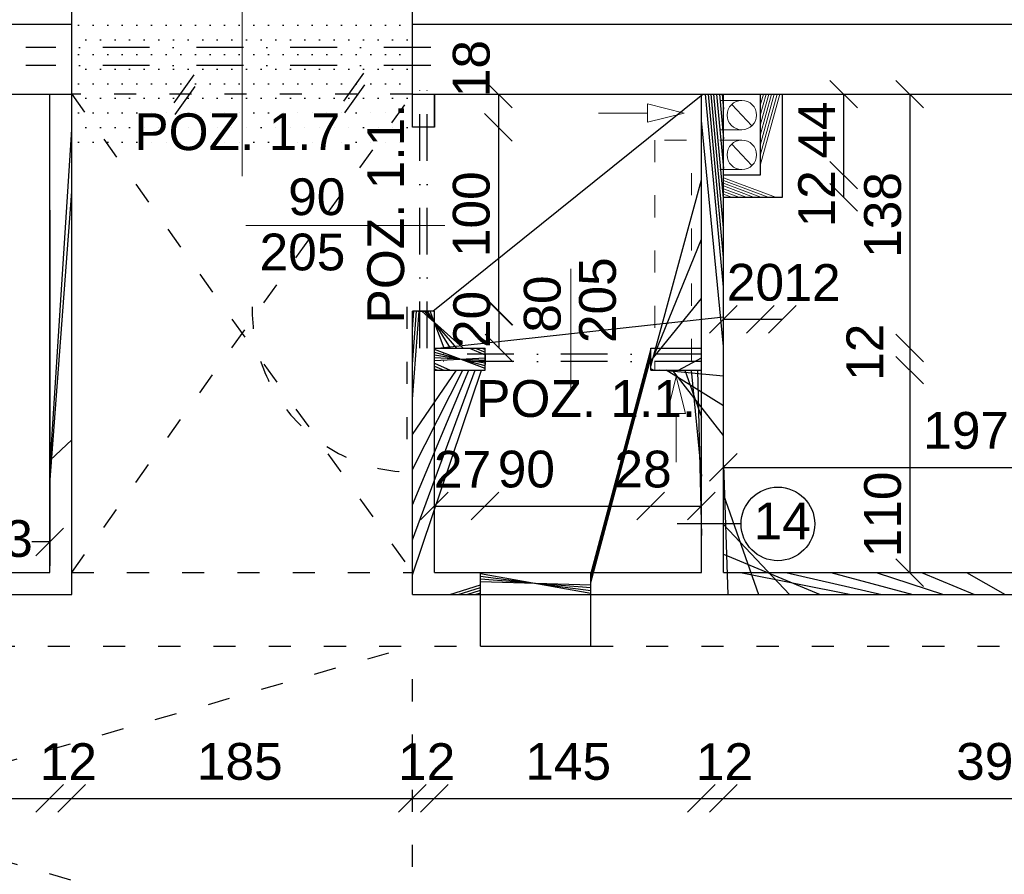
# Model space of a CAD drawing. Header units: millimetres. Extents: x 6528 to 149658, y 3342 to 12852.
# Tile 54 of 122: x 68520 to 69055, y 7752 to 8216. Entities that reach past the tile are written whole.
import ezdxf

# ---------------------------------------------------------------- set-up
doc = ezdxf.new("R2010")
doc.units = ezdxf.units.MM
doc.linetypes.add('ACAD_ISO03W100', pattern=[30, 12, -18])
doc.linetypes.add('DASHDOTX2', pattern=[50.8, 25.4, -12.7, 0, -12.7])
doc.layers.add('R-TAB', color=1, linetype='Continuous')
doc.styles.get("Standard").update_dxf_attribs({"font": 'arial.ttf'})
doc.dimstyles.new('ISO-25', dxfattribs={"dimtxt": 2.5, "dimasz": 2.5, "dimexe": 1.25, "dimexo": 0.625, "dimtad": 1, "dimtxsty": 'Standard', "dimcen": 2.5, "dimadec": 0, "dimazin": 0, "dimtfac": 1, "dimtmove": 0, "dimatfit": 3, "dimfxl": 1, "dimarcsym": 0})
pattern_1 = [(45, (-1177794257.981769, -935731374.6151185), (-11.22532015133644, 11.22532015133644), [])]

# ---------------------------------------------------------------- blocks, each defined once
blk = doc.blocks.new('_Oblique')
at = {"color": 0, "linetype": 'ByBlock', "lineweight": -2}
blk.add_line((-0.5, -0.5), (0.5, 0.5), dxfattribs=at)
blk = doc.blocks.new('*D2247')
at = {"color": 0, "lineweight": -2, "transparency": 16777216}
blk.add_line((68300.0600048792, 7792.912865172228), (68536.0600048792, 7792.912865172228), dxfattribs=at)
at = {"layer": 'Defpoints', "color": 0, "transparency": 16777216}
for p in [(68300.0600048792, 7915.67060519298), (68536.0600048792, 7915.67060519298), (68536.0600048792, 7792.912865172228)]:
    blk.add_point(p, dxfattribs=at)
at = {"color": 0, "lineweight": -2, "transparency": 16777216, "xscale": 15, "yscale": 15, "zscale": 15, "rotation": 180}
blk.add_blockref('_Oblique', (68300.0600048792, 7792.912865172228), dxfattribs=at)
at = {"color": 0, "lineweight": -2, "transparency": 16777216, "xscale": 15, "yscale": 15, "zscale": 15}
blk.add_blockref('_Oblique', (68536.0600048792, 7792.912865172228), dxfattribs=at)
at = {"color": 0, "transparency": 16777216, "insert": (68413.58148830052, 7812.902863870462), "char_height": 20, "attachment_point": 5}
blk.add_mtext('236', dxfattribs=at)
blk = doc.blocks.new('*D2248')
at = {"color": 0, "lineweight": -2, "transparency": 16777216}
blk.add_line((68536.06000416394, 7792.912864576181), (68548.06000416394, 7792.912864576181), dxfattribs=at)
at = {"layer": 'Defpoints', "color": 0, "transparency": 16777216}
for p in [(68536.06000416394, 7915.670604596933), (68548.06000416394, 7915.670604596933), (68548.06000416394, 7792.912864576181)]:
    blk.add_point(p, dxfattribs=at)
at = {"color": 0, "lineweight": -2, "transparency": 16777216, "xscale": 15, "yscale": 15, "zscale": 15, "rotation": 180}
blk.add_blockref('_Oblique', (68536.06000416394, 7792.912864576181), dxfattribs=at)
at = {"color": 0, "lineweight": -2, "transparency": 16777216, "xscale": 15, "yscale": 15, "zscale": 15}
blk.add_blockref('_Oblique', (68548.06000416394, 7792.912864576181), dxfattribs=at)
at = {"color": 0, "transparency": 16777216, "insert": (68546.21690003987, 7812.902863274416), "char_height": 20, "attachment_point": 5}
blk.add_mtext('12', dxfattribs=at)
blk = doc.blocks.new('*D2249')
at = {"color": 0, "lineweight": -2, "transparency": 16777216}
blk.add_line((68548.06000416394, 7792.912864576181), (68733.0600048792, 7792.912864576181), dxfattribs=at)
at = {"layer": 'Defpoints', "color": 0, "transparency": 16777216}
for p in [(68548.06000416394, 7915.670604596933), (68733.0600048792, 7903.67060507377), (68733.0600048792, 7792.912864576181)]:
    blk.add_point(p, dxfattribs=at)
at = {"color": 0, "lineweight": -2, "transparency": 16777216, "xscale": 15, "yscale": 15, "zscale": 15, "rotation": 180}
blk.add_blockref('_Oblique', (68548.06000416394, 7792.912864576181), dxfattribs=at)
at = {"color": 0, "lineweight": -2, "transparency": 16777216, "xscale": 15, "yscale": 15, "zscale": 15}
blk.add_blockref('_Oblique', (68733.0600048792, 7792.912864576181), dxfattribs=at)
at = {"color": 0, "transparency": 16777216, "insert": (68639.33158414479, 7812.902863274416), "char_height": 20, "attachment_point": 5}
blk.add_mtext('185', dxfattribs=at)
blk = doc.blocks.new('*D2250')
at = {"color": 0, "lineweight": -2, "transparency": 16777216}
blk.add_line((68733.06000535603, 7792.912864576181), (68745.0600048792, 7792.912864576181), dxfattribs=at)
at = {"layer": 'Defpoints', "color": 0, "transparency": 16777216}
for p in [(68733.06000535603, 7915.670604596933), (68745.0600048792, 7915.67060507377), (68745.0600048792, 7792.912864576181)]:
    blk.add_point(p, dxfattribs=at)
at = {"color": 0, "lineweight": -2, "transparency": 16777216, "xscale": 15, "yscale": 15, "zscale": 15, "rotation": 180}
blk.add_blockref('_Oblique', (68733.06000535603, 7792.912864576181), dxfattribs=at)
at = {"color": 0, "lineweight": -2, "transparency": 16777216, "xscale": 15, "yscale": 15, "zscale": 15}
blk.add_blockref('_Oblique', (68745.0600048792, 7792.912864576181), dxfattribs=at)
at = {"color": 0, "transparency": 16777216, "insert": (68740.83231275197, 7812.902863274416), "char_height": 20, "attachment_point": 5}
blk.add_mtext('12', dxfattribs=at)
blk = doc.blocks.new('*D2251')
at = {"color": 0, "lineweight": -2, "transparency": 16777216}
blk.add_line((68745.0600048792, 7792.912864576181), (68890.06000511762, 7792.912864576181), dxfattribs=at)
at = {"layer": 'Defpoints', "color": 0, "transparency": 16777216}
for p in [(68745.0600048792, 7915.670604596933), (68890.06000511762, 7915.67060519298), (68890.06000511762, 7792.912864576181)]:
    blk.add_point(p, dxfattribs=at)
at = {"color": 0, "lineweight": -2, "transparency": 16777216, "xscale": 15, "yscale": 15, "zscale": 15, "rotation": 180}
blk.add_blockref('_Oblique', (68745.0600048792, 7792.912864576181), dxfattribs=at)
at = {"color": 0, "lineweight": -2, "transparency": 16777216, "xscale": 15, "yscale": 15, "zscale": 15}
blk.add_blockref('_Oblique', (68890.06000511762, 7792.912864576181), dxfattribs=at)
at = {"color": 0, "transparency": 16777216, "insert": (68817.73098890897, 7812.902863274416), "char_height": 20, "attachment_point": 5}
blk.add_mtext('145', dxfattribs=at)
blk = doc.blocks.new('*D2252')
at = {"color": 0, "lineweight": -2, "transparency": 16777216}
blk.add_line((68890.06000511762, 7792.912864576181), (68902.06000511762, 7792.912864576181), dxfattribs=at)
at = {"layer": 'Defpoints', "color": 0, "transparency": 16777216}
for p in [(68890.06000511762, 7915.670604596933), (68902.06000511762, 7915.67060507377), (68902.06000511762, 7792.912864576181)]:
    blk.add_point(p, dxfattribs=at)
at = {"color": 0, "lineweight": -2, "transparency": 16777216, "xscale": 15, "yscale": 15, "zscale": 15, "rotation": 180}
blk.add_blockref('_Oblique', (68890.06000511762, 7792.912864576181), dxfattribs=at)
at = {"color": 0, "lineweight": -2, "transparency": 16777216, "xscale": 15, "yscale": 15, "zscale": 15}
blk.add_blockref('_Oblique', (68902.06000511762, 7792.912864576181), dxfattribs=at)
at = {"color": 0, "transparency": 16777216, "insert": (68902.62171380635, 7812.902863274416), "char_height": 20, "attachment_point": 5}
blk.add_mtext('12', dxfattribs=at)
blk = doc.blocks.new('*D2253')
at = {"color": 0, "lineweight": -2, "transparency": 16777216}
blk.add_line((68902.06000511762, 7792.912864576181), (69300.06000440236, 7792.912864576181), dxfattribs=at)
at = {"layer": 'Defpoints', "color": 0, "transparency": 16777216}
for p in [(68902.06000511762, 7915.670604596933), (69300.06000440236, 7915.670605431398), (69300.06000440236, 7792.912864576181)]:
    blk.add_point(p, dxfattribs=at)
at = {"color": 0, "lineweight": -2, "transparency": 16777216, "xscale": 15, "yscale": 15, "zscale": 15, "rotation": 180}
blk.add_blockref('_Oblique', (68902.06000511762, 7792.912864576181), dxfattribs=at)
at = {"color": 0, "lineweight": -2, "transparency": 16777216, "xscale": 15, "yscale": 15, "zscale": 15}
blk.add_blockref('_Oblique', (69300.06000440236, 7792.912864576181), dxfattribs=at)
at = {"color": 0, "transparency": 16777216, "insert": (69051.77697174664, 7812.902863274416), "char_height": 20, "attachment_point": 5}
blk.add_mtext('397', dxfattribs=at)
blk = doc.blocks.new('*D2129')
at = {"color": 0, "lineweight": -2, "transparency": 16777216}
for p, q in [((68473.0600048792, 7932.347845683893), (68496.37009862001, 7932.347845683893)), ((68536.0600048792, 7932.347845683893), (68526.378625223, 7932.347845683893))]:
    blk.add_line(p, q, dxfattribs=at)
at = {"layer": 'Defpoints', "color": 0, "transparency": 16777216}
for p in [(68536.0600048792, 7932.347845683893), (68473.0600048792, 7903.67060519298), (68536.0600048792, 7903.67060519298)]:
    blk.add_point(p, dxfattribs=at)
at = {"color": 0, "lineweight": -2, "transparency": 16777216, "xscale": 15, "yscale": 15, "zscale": 15, "rotation": 180}
blk.add_blockref('_Oblique', (68473.0600048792, 7932.347845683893), dxfattribs=at)
at = {"color": 0, "lineweight": -2, "transparency": 16777216, "xscale": 15, "yscale": 15, "zscale": 15}
blk.add_blockref('_Oblique', (68536.0600048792, 7932.347845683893), dxfattribs=at)
at = {"color": 0, "transparency": 16777216, "insert": (68511.37436192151, 7934.038671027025), "char_height": 20, "attachment_point": 5}
blk.add_mtext('63', dxfattribs=at)
blk = doc.blocks.new('*D2130')
at = {"color": 0, "lineweight": -2, "transparency": 16777216}
blk.add_line((68745.06000511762, 7951.795607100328), (68772.5600048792, 7951.795607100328), dxfattribs=at)
at = {"layer": 'Defpoints', "color": 0, "transparency": 16777216}
for p in [(68745.06000511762, 8005.685186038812), (68772.5600048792, 8005.685186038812), (68772.5600048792, 7951.795607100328)]:
    blk.add_point(p, dxfattribs=at)
at = {"color": 0, "lineweight": -2, "transparency": 16777216, "xscale": 15, "yscale": 15, "zscale": 15, "rotation": 180}
blk.add_blockref('_Oblique', (68745.06000511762, 7951.795607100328), dxfattribs=at)
at = {"color": 0, "lineweight": -2, "transparency": 16777216, "xscale": 15, "yscale": 15, "zscale": 15}
blk.add_blockref('_Oblique', (68772.5600048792, 7951.795607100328), dxfattribs=at)
at = {"color": 0, "transparency": 16777216, "insert": (68760.30778639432, 7971.785605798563), "char_height": 20, "attachment_point": 5}
blk.add_mtext('27', dxfattribs=at)
blk = doc.blocks.new('*D2131')
at = {"color": 0, "lineweight": -2, "transparency": 16777216}
blk.add_line((68772.5600048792, 7951.795607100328), (68862.5600048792, 7951.795607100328), dxfattribs=at)
at = {"layer": 'Defpoints', "color": 0, "transparency": 16777216}
for p in [(68772.5600048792, 8005.685186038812), (68862.5600048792, 8005.685186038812), (68862.5600048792, 7951.795607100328)]:
    blk.add_point(p, dxfattribs=at)
at = {"color": 0, "lineweight": -2, "transparency": 16777216, "xscale": 15, "yscale": 15, "zscale": 15, "rotation": 180}
blk.add_blockref('_Oblique', (68772.5600048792, 7951.795607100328), dxfattribs=at)
at = {"color": 0, "lineweight": -2, "transparency": 16777216, "xscale": 15, "yscale": 15, "zscale": 15}
blk.add_blockref('_Oblique', (68862.5600048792, 7951.795607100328), dxfattribs=at)
at = {"color": 0, "transparency": 16777216, "insert": (68794.99008362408, 7971.785605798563), "char_height": 20, "attachment_point": 5}
blk.add_mtext('90', dxfattribs=at)
blk = doc.blocks.new('*D2132')
at = {"color": 0, "lineweight": -2, "transparency": 16777216}
blk.add_line((68862.5600048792, 7951.795607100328), (68890.0600048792, 7951.795607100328), dxfattribs=at)
at = {"layer": 'Defpoints', "color": 0, "transparency": 16777216}
for p in [(68862.5600048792, 8005.685186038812), (68890.0600048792, 7995.224924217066), (68890.0600048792, 7951.795607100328)]:
    blk.add_point(p, dxfattribs=at)
at = {"color": 0, "lineweight": -2, "transparency": 16777216, "xscale": 15, "yscale": 15, "zscale": 15, "rotation": 180}
blk.add_blockref('_Oblique', (68862.5600048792, 7951.795607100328), dxfattribs=at)
at = {"color": 0, "lineweight": -2, "transparency": 16777216, "xscale": 15, "yscale": 15, "zscale": 15}
blk.add_blockref('_Oblique', (68890.0600048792, 7951.795607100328), dxfattribs=at)
at = {"color": 0, "transparency": 16777216, "insert": (68858.39200513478, 7971.785605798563), "char_height": 20, "attachment_point": 5}
blk.add_mtext('28', dxfattribs=at)
blk = doc.blocks.new('*D2133')
at = {"color": 0, "lineweight": -2, "transparency": 16777216}
blk.add_line((68779.80334394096, 8175.670605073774), (68779.80334394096, 8157.670605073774), dxfattribs=at)
at = {"layer": 'Defpoints', "color": 0, "transparency": 16777216}
for p in [(68745.06000487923, 8175.670605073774), (68745.06000487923, 8157.670605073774), (68779.80334394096, 8157.670605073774)]:
    blk.add_point(p, dxfattribs=at)
at = {"color": 0, "lineweight": -2, "transparency": 16777216, "xscale": 15, "yscale": 15, "zscale": 15}
for p, rotation in [((68779.80334394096, 8175.670605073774), 90), ((68779.80334394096, 8157.670605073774), 270)]:
    blk.add_blockref('_Oblique', p, dxfattribs=dict(at, rotation=rotation))
at = {"color": 0, "transparency": 16777216, "insert": (68765.17942826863, 8189.584688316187), "char_height": 20, "attachment_point": 5, "rotation": 90}
blk.add_mtext('18', dxfattribs=at)
blk = doc.blocks.new('*D2134')
at = {"color": 0, "lineweight": -2, "transparency": 16777216}
blk.add_line((68779.80334537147, 8157.670605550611), (68779.80334537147, 8057.670605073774), dxfattribs=at)
at = {"layer": 'Defpoints', "color": 0, "transparency": 16777216}
for p in [(68745.06000440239, 8157.670605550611), (68745.06000511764, 8057.670605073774), (68779.80334537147, 8057.670605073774)]:
    blk.add_point(p, dxfattribs=at)
at = {"color": 0, "lineweight": -2, "transparency": 16777216, "xscale": 15, "yscale": 15, "zscale": 15}
for p, rotation in [((68779.80334537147, 8157.670605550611), 90), ((68779.80334537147, 8057.670605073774), 270)]:
    blk.add_blockref('_Oblique', p, dxfattribs=dict(at, rotation=rotation))
at = {"color": 0, "transparency": 16777216, "insert": (68765.1794277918, 8110.431375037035), "char_height": 20, "attachment_point": 5, "rotation": 90}
blk.add_mtext('100', dxfattribs=at)
blk = doc.blocks.new('*D2135')
at = {"color": 0, "lineweight": -2, "transparency": 16777216}
blk.add_line((68780.06000917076, 8057.670605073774), (68780.06000917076, 8037.670605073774), dxfattribs=at)
at = {"layer": 'Defpoints', "color": 0, "transparency": 16777216}
for p in [(68745.06000487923, 8057.670605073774), (68745.06000487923, 8037.670605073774), (68780.06000917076, 8037.670605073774)]:
    blk.add_point(p, dxfattribs=at)
at = {"color": 0, "lineweight": -2, "transparency": 16777216, "xscale": 15, "yscale": 15, "zscale": 15}
for p, rotation in [((68780.06000917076, 8057.670605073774), 90), ((68780.06000917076, 8037.670605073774), 270)]:
    blk.add_blockref('_Oblique', p, dxfattribs=dict(at, rotation=rotation))
at = {"color": 0, "transparency": 16777216, "insert": (68765.43608873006, 8053.238773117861), "char_height": 20, "attachment_point": 5, "rotation": 90}
blk.add_mtext('20', dxfattribs=at)
blk = doc.blocks.new('*D2140')
at = {"color": 0, "lineweight": -2, "transparency": 16777216}
blk.add_line((68902.06000511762, 7972.827101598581), (69100.06000464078, 7972.827101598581), dxfattribs=at)
at = {"layer": 'Defpoints', "color": 0, "transparency": 16777216}
for p in [(69100.06000464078, 7972.827101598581), (68902.06000511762, 7915.67060507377), (69100.06000464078, 7915.670605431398)]:
    blk.add_point(p, dxfattribs=at)
at = {"color": 0, "lineweight": -2, "transparency": 16777216, "xscale": 15, "yscale": 15, "zscale": 15, "rotation": 180}
blk.add_blockref('_Oblique', (68902.06000511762, 7972.827101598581), dxfattribs=at)
at = {"color": 0, "lineweight": -2, "transparency": 16777216, "xscale": 15, "yscale": 15, "zscale": 15}
blk.add_blockref('_Oblique', (69100.06000464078, 7972.827101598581), dxfattribs=at)
at = {"color": 0, "transparency": 16777216, "insert": (69033.87667386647, 7992.817100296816), "char_height": 20, "attachment_point": 5}
blk.add_mtext('197', dxfattribs=at)
blk = doc.blocks.new('*D2141')
at = {"color": 0, "lineweight": -2, "transparency": 16777216}
blk.add_line((69003.2375566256, 8175.670605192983), (69003.2375566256, 8037.670604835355), dxfattribs=at)
at = {"layer": 'Defpoints', "color": 0, "transparency": 16777216}
for p in [(69047.81722085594, 8175.670605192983), (68890.06000487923, 8037.670604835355), (69003.2375566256, 8037.670604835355)]:
    blk.add_point(p, dxfattribs=at)
at = {"color": 0, "lineweight": -2, "transparency": 16777216, "xscale": 15, "yscale": 15, "zscale": 15}
for p, rotation in [((69003.2375566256, 8175.670605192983), 90), ((69003.2375566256, 8037.670604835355), 270)]:
    blk.add_blockref('_Oblique', p, dxfattribs=dict(at, rotation=rotation))
at = {"color": 0, "transparency": 16777216, "insert": (68988.61364190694, 8110.021447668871), "char_height": 20, "attachment_point": 5, "rotation": 90}
blk.add_mtext('138', dxfattribs=at)
blk = doc.blocks.new('*D2142')
at = {"color": 0, "lineweight": -2, "transparency": 16777216}
blk.add_line((69003.23756067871, 8037.670605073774), (69003.23756067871, 8025.670605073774), dxfattribs=at)
at = {"layer": 'Defpoints', "color": 0, "transparency": 16777216}
for p in [(68890.06000487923, 8037.670605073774), (68890.06000487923, 8025.670605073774), (69003.23756067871, 8025.670605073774)]:
    blk.add_point(p, dxfattribs=at)
at = {"color": 0, "lineweight": -2, "transparency": 16777216, "xscale": 15, "yscale": 15, "zscale": 15}
for p, rotation in [((69003.23756067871, 8037.670605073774), 90), ((69003.23756067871, 8025.670605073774), 270)]:
    blk.add_blockref('_Oblique', p, dxfattribs=dict(at, rotation=rotation))
at = {"color": 0, "transparency": 16777216, "insert": (68978.8800749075, 8035.414648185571), "char_height": 20, "attachment_point": 5, "rotation": 90}
blk.add_mtext('12', dxfattribs=at)
blk = doc.blocks.new('*D2143')
at = {"color": 0, "lineweight": -2, "transparency": 16777216}
blk.add_line((69003.23756091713, 8025.670605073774), (69003.23756091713, 7915.670610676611), dxfattribs=at)
at = {"layer": 'Defpoints', "color": 0, "transparency": 16777216}
for p in [(68890.06000487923, 8025.670605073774), (69003.23756091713, 7915.670610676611), (69047.81722562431, 7915.670610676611)]:
    blk.add_point(p, dxfattribs=at)
at = {"color": 0, "lineweight": -2, "transparency": 16777216, "xscale": 15, "yscale": 15, "zscale": 15}
for p, rotation in [((69003.23756091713, 8025.670605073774), 90), ((69003.23756091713, 7915.670610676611), 270)]:
    blk.add_blockref('_Oblique', p, dxfattribs=dict(at, rotation=rotation))
at = {"color": 0, "transparency": 16777216, "insert": (68988.61364190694, 7947.271798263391), "char_height": 20, "attachment_point": 5, "rotation": 90}
blk.add_mtext('110', dxfattribs=at)
blk = doc.blocks.new('*D2415')
at = {"color": 0, "lineweight": -2, "transparency": 16777216}
blk.add_line((68300.0600048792, 8263.464403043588), (68536.0600048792, 8263.464403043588), dxfattribs=at)
at = {"layer": 'Defpoints', "color": 0, "transparency": 16777216}
for p in [(68536.0600048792, 8263.464403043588), (68300.0600048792, 8175.670604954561), (68536.0600048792, 8175.67060507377)]:
    blk.add_point(p, dxfattribs=at)
at = {"color": 0, "lineweight": -2, "transparency": 16777216, "xscale": 15, "yscale": 15, "zscale": 15, "rotation": 180}
blk.add_blockref('_Oblique', (68300.0600048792, 8263.464403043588), dxfattribs=at)
at = {"color": 0, "lineweight": -2, "transparency": 16777216, "xscale": 15, "yscale": 15, "zscale": 15}
blk.add_blockref('_Oblique', (68536.0600048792, 8263.464403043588), dxfattribs=at)
at = {"color": 0, "transparency": 16777216, "insert": (68451.87920801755, 8283.454401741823), "char_height": 20, "attachment_point": 5}
blk.add_mtext('236', dxfattribs=at)
blk = doc.blocks.new('*D2416')
at = {"color": 0, "lineweight": -2, "transparency": 16777216}
blk.add_line((68536.0600048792, 8263.464403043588), (68548.0600048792, 8263.464403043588), dxfattribs=at)
at = {"layer": 'Defpoints', "color": 0, "transparency": 16777216}
for p in [(68548.0600048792, 8263.464403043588), (68536.0600048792, 8175.670604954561), (68548.0600048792, 8175.67060507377)]:
    blk.add_point(p, dxfattribs=at)
at = {"color": 0, "lineweight": -2, "transparency": 16777216, "xscale": 15, "yscale": 15, "zscale": 15, "rotation": 180}
blk.add_blockref('_Oblique', (68536.0600048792, 8263.464403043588), dxfattribs=at)
at = {"color": 0, "lineweight": -2, "transparency": 16777216, "xscale": 15, "yscale": 15, "zscale": 15}
blk.add_blockref('_Oblique', (68548.0600048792, 8263.464403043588), dxfattribs=at)
at = {"color": 0, "transparency": 16777216, "insert": (68542.33805887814, 8283.454401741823), "char_height": 20, "attachment_point": 5}
blk.add_mtext('12', dxfattribs=at)
blk = doc.blocks.new('*D2417')
at = {"color": 0, "lineweight": -2, "transparency": 16777216}
blk.add_line((68548.0600048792, 8263.464403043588), (68733.0600048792, 8263.464403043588), dxfattribs=at)
at = {"layer": 'Defpoints', "color": 0, "transparency": 16777216}
for p in [(68733.0600048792, 8263.464403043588), (68548.0600048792, 8175.670604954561), (68733.0600048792, 8175.67059672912)]:
    blk.add_point(p, dxfattribs=at)
at = {"color": 0, "lineweight": -2, "transparency": 16777216, "xscale": 15, "yscale": 15, "zscale": 15, "rotation": 180}
blk.add_blockref('_Oblique', (68548.0600048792, 8263.464403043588), dxfattribs=at)
at = {"color": 0, "lineweight": -2, "transparency": 16777216, "xscale": 15, "yscale": 15, "zscale": 15}
blk.add_blockref('_Oblique', (68733.0600048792, 8263.464403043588), dxfattribs=at)
at = {"color": 0, "transparency": 16777216, "insert": (68694.33121531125, 8283.454401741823), "char_height": 20, "attachment_point": 5}
blk.add_mtext('185', dxfattribs=at)
blk = doc.blocks.new('*D2418')
at = {"color": 0, "lineweight": -2, "transparency": 16777216}
blk.add_line((68733.0600048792, 8263.670600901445), (68745.0600048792, 8263.670600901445), dxfattribs=at)
at = {"layer": 'Defpoints', "color": 0, "transparency": 16777216}
for p in [(68745.0600048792, 8263.670600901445), (68745.0600048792, 8243.67059672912), (68733.0600048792, 8175.876802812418)]:
    blk.add_point(p, dxfattribs=at)
at = {"color": 0, "lineweight": -2, "transparency": 16777216, "xscale": 15, "yscale": 15, "zscale": 15, "rotation": 180}
blk.add_blockref('_Oblique', (68733.0600048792, 8263.670600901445), dxfattribs=at)
at = {"color": 0, "lineweight": -2, "transparency": 16777216, "xscale": 15, "yscale": 15, "zscale": 15}
blk.add_blockref('_Oblique', (68745.0600048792, 8263.670600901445), dxfattribs=at)
at = {"color": 0, "transparency": 16777216, "insert": (68759.29946129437, 8283.66059959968), "char_height": 20, "attachment_point": 5}
blk.add_mtext('12', dxfattribs=at)
blk = doc.blocks.new('*D2551')
at = {"color": 0, "lineweight": -2, "transparency": 16777216}
blk.add_line((68967.31058757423, 8175.670605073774), (68967.31058757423, 8131.670605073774), dxfattribs=at)
at = {"layer": 'Defpoints', "color": 0, "transparency": 16777216}
for p in [(68922.06000487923, 8175.670605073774), (68922.06000487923, 8131.670605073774), (68967.31058757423, 8131.670605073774)]:
    blk.add_point(p, dxfattribs=at)
at = {"color": 0, "lineweight": -2, "transparency": 16777216, "xscale": 15, "yscale": 15, "zscale": 15}
for p, rotation in [((68967.31058757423, 8175.670605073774), 90), ((68967.31058757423, 8131.670605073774), 270)]:
    blk.add_blockref('_Oblique', p, dxfattribs=dict(at, rotation=rotation))
at = {"color": 0, "transparency": 16777216, "insert": (68952.68667047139, 8156.160575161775), "char_height": 20, "attachment_point": 5, "rotation": 90}
blk.add_mtext('44', dxfattribs=at)
blk = doc.blocks.new('*D2552')
at = {"color": 0, "lineweight": -2, "transparency": 16777216}
blk.add_line((68967.31058900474, 8131.670605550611), (68967.31058900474, 8119.670605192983), dxfattribs=at)
at = {"layer": 'Defpoints', "color": 0, "transparency": 16777216}
for p in [(68922.06000440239, 8131.670605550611), (68934.06000487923, 8119.670605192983), (68967.31058900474, 8119.670605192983)]:
    blk.add_point(p, dxfattribs=at)
at = {"color": 0, "lineweight": -2, "transparency": 16777216, "xscale": 15, "yscale": 15, "zscale": 15}
for p, rotation in [((68967.31058900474, 8131.670605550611), 90), ((68967.31058900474, 8119.670605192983), 270)]:
    blk.add_blockref('_Oblique', p, dxfattribs=dict(at, rotation=rotation))
at = {"color": 0, "transparency": 16777216, "insert": (68952.68666999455, 8118.81167305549), "char_height": 20, "attachment_point": 5, "rotation": 90}
blk.add_mtext('12', dxfattribs=at)
blk = doc.blocks.new('*D2553')
at = {"color": 0, "lineweight": -2, "transparency": 16777216}
blk.add_line((68902.0600048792, 8053.323830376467), (68922.0600048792, 8053.323830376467), dxfattribs=at)
at = {"layer": 'Defpoints', "color": 0, "transparency": 16777216}
for p in [(68902.0600048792, 8131.67060507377), (68922.0600048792, 8131.67060507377), (68922.0600048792, 8053.323830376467)]:
    blk.add_point(p, dxfattribs=at)
at = {"color": 0, "lineweight": -2, "transparency": 16777216, "xscale": 15, "yscale": 15, "zscale": 15, "rotation": 180}
blk.add_blockref('_Oblique', (68902.0600048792, 8053.323830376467), dxfattribs=at)
at = {"color": 0, "lineweight": -2, "transparency": 16777216, "xscale": 15, "yscale": 15, "zscale": 15}
blk.add_blockref('_Oblique', (68922.0600048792, 8053.323830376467), dxfattribs=at)
at = {"color": 0, "transparency": 16777216, "insert": (68919.43984882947, 8073.313829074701), "char_height": 20, "attachment_point": 5}
blk.add_mtext('20', dxfattribs=at)
blk = doc.blocks.new('*D2554')
at = {"color": 0, "lineweight": -2, "transparency": 16777216}
blk.add_line((68922.0600048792, 8053.323830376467), (68934.0600048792, 8053.323830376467), dxfattribs=at)
at = {"layer": 'Defpoints', "color": 0, "transparency": 16777216}
for p in [(68922.0600048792, 8131.67060507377), (68934.0600048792, 8131.67060519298), (68934.0600048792, 8053.323830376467)]:
    blk.add_point(p, dxfattribs=at)
at = {"color": 0, "lineweight": -2, "transparency": 16777216, "xscale": 15, "yscale": 15, "zscale": 15, "rotation": 180}
blk.add_blockref('_Oblique', (68922.0600048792, 8053.323830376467), dxfattribs=at)
at = {"color": 0, "lineweight": -2, "transparency": 16777216, "xscale": 15, "yscale": 15, "zscale": 15}
blk.add_blockref('_Oblique', (68934.0600048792, 8053.323830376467), dxfattribs=at)
at = {"color": 0, "transparency": 16777216, "insert": (68950.18061130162, 8073.313829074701), "char_height": 20, "attachment_point": 5}
blk.add_mtext('12', dxfattribs=at)

msp = doc.modelspace()

# ---------------------------------------------------------------- hatches: boundary and pattern name
h = msp.add_hatch()
h.set_pattern_fill('DOTS', color=256, scale=5)
h.set_pattern_definition([(0, (-1177794257.981769, -935731374.6151185), (3.96875, 7.9375), [0, -7.9375])])
h.paths.add_polyline_path([(68733.0600048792, 8175.670604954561), (68733.0600048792, 8175.67060507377), (68733.0600048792, 8243.670604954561), (68548.0600048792, 8243.670604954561), (68548.0600048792, 8175.670604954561)])
h = msp.add_hatch()
h.set_pattern_fill('ANSI31', color=256, scale=5)
h.set_pattern_definition(pattern_1)
h.paths.add_polyline_path([(68300.0600048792, 8175.670604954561), (68288.0600048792, 8175.670604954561), (68288.0600048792, 7915.67060519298), (68300.0600048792, 7915.67060519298)])
h.paths.add_polyline_path([(68373.0600048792, 7915.67060519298), (68325.06000440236, 7915.67060519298), (68325.06000440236, 7903.67060519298), (68373.0600048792, 7903.670605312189)])
h.paths.add_polyline_path([(68548.0600048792, 8175.670604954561), (68536.0600048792, 8175.670604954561), (68536.0600048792, 7977.470442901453, -0.1861334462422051), (68536.46173350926, 7976.428689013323, -0.1861334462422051), (68536.0600048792, 7975.386935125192), (68536.0600048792, 7915.67060519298), (68473.0600048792, 7915.67060519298), (68473.0600048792, 7903.670605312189), (68548.0600048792, 7903.67060519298)])
h = msp.add_hatch()
h.set_pattern_fill('ANSI31', color=256, scale=5)
h.set_pattern_definition(pattern_1)
h.paths.add_polyline_path([(68745.06000511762, 8057.67060507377), (68733.06000511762, 8057.67060507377), (68733.0600048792, 7903.67060507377), (68770.06000440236, 7903.67060507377), (68770.06000440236, 7915.67060507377), (68745.0600048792, 7915.67060507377)])
h.paths.add_polyline_path([(69100.06000464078, 7915.670604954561), (68902.0600048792, 7915.67060507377), (68902.0600048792, 8175.67060507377), (68890.0600048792, 8175.67060507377), (68890.0600048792, 7915.67060519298), (68830.06000440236, 7915.67060507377), (68830.06000440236, 7903.67060507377), (69100.06000464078, 7903.67060507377)])
h.paths.add_polyline_path([(68890.0600048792, 8037.67060507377), (68862.5600048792, 8037.67060507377), (68862.5600048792, 8025.67060507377), (68890.0600048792, 8025.67060507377)], flags=17)
h.paths.add_polyline_path([(68772.5600048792, 8037.67060507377), (68745.06000511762, 8037.67060507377), (68745.06000511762, 8025.67060507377), (68772.5600048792, 8025.67060507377)])
h.paths.add_polyline_path([(69250.06000440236, 7915.670604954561), (69240.06000464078, 7915.670604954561), (69200.06000464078, 7915.670604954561), (69200.06000464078, 7903.67060507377), (69250.06000440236, 7903.670604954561)])
at = {"lineweight": 20}
h = msp.add_hatch(dxfattribs=at)
h.set_pattern_fill('ANSI31', color=256, scale=5)
h.set_pattern_definition([(45, (-1177797909.295093, -935731158.6151181), (-11.22532015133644, 11.22532015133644), [])])
h.paths.add_polyline_path([(68902.0600048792, 8131.67060519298), (68922.0600048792, 8131.67060507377), (68922.0600048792, 8175.67060507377), (68934.06000464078, 8175.67060507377), (68934.0600048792, 8119.67060519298), (68902.0600048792, 8119.67060519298)])

# ---------------------------------------------------------------- linework, layer by layer
for p, q in [((68640.5600048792, 8324.67212856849), (68640.5600048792, 8131.110349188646)), ((68902.0600048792, 8175.67060507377), (68922.0600048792, 8175.67060507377)), ((68922.0600048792, 8175.67060507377), (68922.0600048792, 8131.67060507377)), ((68860.78954570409, 8165.427289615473), (68860.78954570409, 8170.427289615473)), ((68880.78954570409, 8165.427289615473), (68860.78954570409, 8170.427289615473)), ((68917.53933947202, 8158.479733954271), (68906.5806705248, 8170.137674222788)), ((68834.23271982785, 8165.427289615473), (68860.78954570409, 8165.427289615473)), ((68860.78954570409, 8165.427289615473), (68860.78954570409, 8160.427289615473)), ((68880.78954570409, 8165.427289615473), (68860.78954570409, 8160.427289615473)), ((68917.5393392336, 8136.877182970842), (68906.5806705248, 8148.535123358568)), ((68922.0600048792, 8131.67060507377), (68902.0600048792, 8131.67060507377)), ((68642.65589563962, 8104.326833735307), (68750.70335643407, 8104.326833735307)), ((68819.21623365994, 8015.902788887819), (68819.21623365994, 8080.814296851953)), ((68876.46266453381, 8022.210355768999), (68871.46266453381, 8002.210355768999)), ((68876.46266453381, 8022.210355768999), (68881.46266453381, 8002.210355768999)), ((68876.46266453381, 8002.210355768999), (68871.46266453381, 8002.210355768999)), ((68876.46266453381, 7975.653529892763), (68876.46266453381, 8002.210355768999)), ((68876.46266453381, 8002.210355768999), (68881.46266453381, 8002.210355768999))]:
    msp.add_line(p, q, dxfattribs=at)
at = {"lineweight": 30}
for p, q in [((68548.0600048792, 8175.670604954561), (68548.0600048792, 8243.670604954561)), ((68733.0600048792, 8175.67059672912), (68733.0600048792, 8243.67059672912)), ((68288.0600048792, 8213.670604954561), (68548.0600048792, 8213.670604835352)), ((68733.0600048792, 8213.670604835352), (69340.06000440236, 8213.670604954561)), ((68288.0600048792, 8175.670604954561), (68548.0600048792, 8175.670604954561)), ((68536.0600048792, 7915.67060519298), (68536.0600048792, 8175.67060507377)), ((68548.0600048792, 7903.67060519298), (68548.0600048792, 8175.67060507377)), ((68733.0600048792, 8175.67060507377), (69300.06000440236, 8175.670604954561)), ((68733.06000464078, 8157.670604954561), (68733.0600048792, 8175.67060507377)), ((68745.0600048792, 8157.67060507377), (68745.0600048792, 8175.67060507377)), ((68890.0600048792, 7915.670604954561), (68890.0600048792, 8175.67060507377)), ((68902.0600048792, 7915.670604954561), (68902.0600048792, 8175.67060507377)), ((68922.0600048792, 8175.67060507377), (68922.0600048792, 8131.67060507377)), ((68934.0600048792, 8119.67060519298), (68934.06000464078, 8175.67060519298)), ((68745.0600048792, 8157.67060507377), (68733.0600048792, 8157.67060507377)), ((68922.0600048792, 8131.67060507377), (68902.0600048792, 8131.67060519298)), ((68902.0600048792, 8119.67060519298), (68934.0600048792, 8119.67060519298)), ((68733.0600048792, 7903.67060519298), (68733.06000511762, 8057.670604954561)), ((68745.0600048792, 8057.67060507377), (68733.0600048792, 8057.67060507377)), ((68745.0600048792, 7915.67060507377), (68745.06000511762, 8057.67060507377)), ((68745.0600048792, 8037.67060507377), (68772.5600048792, 8037.67060507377)), ((68772.5600048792, 8025.67060507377), (68772.5600048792, 8037.67060519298)), ((68862.5600048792, 8037.67060507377), (68890.0600048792, 8037.67060507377)), ((68862.5600048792, 8025.67060507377), (68862.5600048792, 8037.67060519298)), ((68745.0600048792, 8025.67060507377), (68772.5600048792, 8025.67060507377)), ((68862.5600048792, 8025.67060507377), (68890.0600048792, 8025.67060507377)), ((68473.0600048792, 7915.67060519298), (68536.0600048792, 7915.67060519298)), ((68745.0600048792, 7915.67060507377), (68770.06000440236, 7915.67060507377)), ((68770.06000440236, 7915.670604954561), (68830.06000440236, 7915.670604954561)), ((68770.06000440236, 7875.670604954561), (68770.06000440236, 7915.670604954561)), ((68830.06000440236, 7875.670604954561), (68830.06000440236, 7915.670604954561)), ((68830.06000440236, 7915.67060507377), (68890.06000511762, 7915.67060519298)), ((68902.06000511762, 7915.67060507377), (69100.06000464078, 7915.670604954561)), ((68473.06000511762, 7903.670605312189), (68548.0600048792, 7903.67060519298)), ((68733.0600048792, 7903.67060507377), (68770.06000440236, 7903.67060507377)), ((68830.06000440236, 7903.67060507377), (69100.06000464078, 7903.67060507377)), ((68770.06000440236, 7875.670604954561), (68830.06000440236, 7875.670604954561))]:
    msp.add_line(p, q, dxfattribs=at)
at = {"color": 1, "linetype": 'DASHDOTX2', "lineweight": 30}
for p, q in [((68743.06000464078, 8200.971149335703), (68523.0600048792, 8200.971149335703)), ((68743.06000464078, 8191.297614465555), (68523.0600048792, 8191.297614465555)), ((68737.06000011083, 8037.670611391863), (68737.06000011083, 8182.670611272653)), ((68741.06000154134, 8037.670611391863), (68741.06000011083, 8182.670611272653)), ((68890.0600048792, 8034.443087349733), (68747.56000535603, 8034.443087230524)), ((68890.0600048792, 8030.443087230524), (68747.56000535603, 8030.443087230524))]:
    msp.add_line(p, q, dxfattribs=at)
at = {"color": 1}
for p, q in [((68603.76624505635, 8170.964226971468), (68614.63378923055, 8186.112564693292)), ((68695.80377762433, 8171.881083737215), (68706.67132179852, 8187.029421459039)), ((68604.30306356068, 8164.705469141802), (68615.17060773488, 8179.853806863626)), ((68696.34059612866, 8165.622325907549), (68707.20814030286, 8180.770663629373))]:
    msp.add_line(p, q, dxfattribs=at)
at = {"linetype": 'ACAD_ISO03W100'}
for p, q in [((68548.06000416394, 7915.670604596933), (68733.06000440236, 8175.670604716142)), ((68733.0600048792, 8175.670604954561), (68548.0600048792, 8175.670604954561)), ((68730.12671320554, 8060.17060507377), (68730.12671320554, 7970.17060507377)), ((68103.06000535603, 7875.670604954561), (68733.06000535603, 7695.670604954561)), ((68103.06000535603, 7695.670604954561), (68733.06000535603, 7875.670604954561)), ((68733.06000535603, 7695.670604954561), (68733.06000535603, 7875.670604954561))]:
    msp.add_line(p, q, dxfattribs=at)
for p, q in [((68745.0600048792, 8175.67060507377), (68745.0600048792, 8157.67060507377)), ((68736.0600048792, 8057.67060507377), (68742.0600048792, 8057.67060507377)), ((68772.5600048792, 8034.67060519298), (68772.5600048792, 8028.67060519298)), ((68911.63959519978, 7942.101303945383), (68876.85051958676, 7942.101303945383))]:
    msp.add_line(p, q)
at = {"linetype": 'ACAD_ISO03W100', "lineweight": 20}
for p, q in [((68912.0600048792, 8172.308704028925), (68890.0600048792, 8172.308703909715)), ((68912.0600048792, 8156.308704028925), (68890.0600048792, 8156.308703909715)), ((68864.69831507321, 8150.706153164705), (68864.69831507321, 8025.67060507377)), ((68912.0600048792, 8150.706153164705), (68864.69831507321, 8150.706153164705)), ((68912.0600048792, 8134.706153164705), (68884.69831507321, 8134.706153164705)), ((68884.69831507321, 8132.706153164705), (68884.69831507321, 8025.67060507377))]:
    msp.add_line(p, q, dxfattribs=at)
at = {"linetype": 'ACAD_ISO03W100', "lineweight": 30}
for p, q in [((68548.0600048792, 7915.67060519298), (68733.0600048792, 7915.67060519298)), ((68325.06000440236, 7875.670604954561), (68770.06000440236, 7875.670604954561)), ((68830.06000440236, 7875.670604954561), (69250.06000440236, 7875.670604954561))]:
    msp.add_line(p, q, dxfattribs=at)
at = {"linetype": 'ACAD_ISO03W100'}
msp.add_lwpolyline([(68548.06000416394, 8175.670604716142), (68733.06000440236, 7915.670610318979)], dxfattribs=at)
at = {"lineweight": 20}
for centre in [(68912.0600048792, 8164.308704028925), (68912.0600048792, 8142.706153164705)]:
    msp.add_circle(centre, 8, dxfattribs=at)
msp.add_circle((68931.63959519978, 7942.101303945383), 20)
at = {"linetype": 'ACAD_ISO03W100'}
msp.add_arc((68734.70492451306, 8058.709281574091), 88.65696394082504, 179.0555537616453, 267.0399548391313, dxfattribs=at)

# ---------------------------------------------------------------- texts
at = {"attachment_point": 1}
for s, width, insert, char_height in [('\\pi160.3889;STOPA FUNDAMENTOWA POZ. 1.1.\\P\\pi578.41073;1:25', 1257.258024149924, (50139.60131072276, 8323.413713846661), 40), ('\\pi290.17062;FUNDAMENT POD KOMIN\\P\\pi578.41073;1:25', 1257.258024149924, (52806.88081478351, 8056.015437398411), 40), ('14', 68.36028754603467, (68918.45372479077, 7953.725197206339), 20)]:
    msp.add_mtext_dynamic_manual_height_columns(s, width=width, gutter_width=12.5, heights=[0], dxfattribs=dict(at, insert=insert, char_height=char_height))
at = {"color": 140, "char_height": 20, "attachment_point": 1}
for s, insert in [('POZ. 1.7.', (68582.02596204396, 8165.271652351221)), ('POZ. 1.1.', (68767.69643728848, 8020.25267327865))]:
    msp.add_mtext_dynamic_manual_height_columns(s, width=221.7822774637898, gutter_width=12.5, heights=[0], dxfattribs=dict(at, insert=insert))
at = {"color": 140, "insert": (68708.59632866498, 8051.054308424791), "char_height": 20, "attachment_point": 1, "rotation": 90}
msp.add_mtext_dynamic_manual_height_columns('POZ. 1.1.', width=221.7822774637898, gutter_width=12.5, heights=[0], dxfattribs=at)
at = {"lineweight": 20, "char_height": 20, "attachment_point": 3}
for s, insert in [('90', (68696.66957848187, 8129.925413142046)), ('205', (68696.66957848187, 8099.915951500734))]:
    msp.add_mtext_dynamic_manual_height_columns(s, width=37.211574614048, gutter_width=12.5, heights=[0], dxfattribs=dict(at, insert=insert))
at = {"lineweight": 20, "char_height": 20, "attachment_point": 3, "rotation": 90.00000000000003}
for s, insert in [('205', (68823.62711589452, 8087.012496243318)), ('80', (68793.6176542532, 8077.146567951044))]:
    msp.add_mtext_dynamic_manual_height_columns(s, width=37.211574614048, gutter_width=12.5, heights=[0], dxfattribs=dict(at, insert=insert))
at = {"layer": 'R-TAB', "color": 0, "ltscale": 24, "char_height": 75, "attachment_point": 1}
for s, insert, width in [('\\pi19.57762;PRZEKROJE ŁAW FUNADAMENTOWYCH\\P\\pi938.76248;1:25', (52722.18076848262, 8439.03246203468), 2065.84350681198), ('\\pi21.28194;RAMA ŻELBETOWA POZ. 2.1 \\P\\pi626.57696;1:25', (29157.85479527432, 8368.098488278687), 1441.472483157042)]:
    msp.add_mtext(s, dxfattribs=dict(at, insert=insert, width=width))

# ---------------------------------------------------------------- dimensions: what is measured, and where the dimension line sits
for base, p1, p2, picture, middle in [((68536.0600048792, 8263.464403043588), (68300.0600048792, 8175.670604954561), (68536.0600048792, 8175.67060507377), '*D2415', (68451.87920801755, 8283.454401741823)), ((68548.0600048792, 8263.464403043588), (68536.0600048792, 8175.670604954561), (68548.0600048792, 8175.67060507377), '*D2416', (68542.33805887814, 8283.454401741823)), ((68733.0600048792, 8263.464403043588), (68548.0600048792, 8175.670604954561), (68733.0600048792, 8175.67059672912), '*D2417', (68694.33121531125, 8283.454401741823)), ((68745.0600048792, 8263.670600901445), (68733.0600048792, 8175.876802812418), (68745.0600048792, 8243.67059672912), '*D2418', (68759.29946129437, 8283.66059959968)), ((68862.5600048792, 7951.795607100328), (68772.5600048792, 8005.685186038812), (68862.5600048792, 8005.685186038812), '*D2131', (68794.99008362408, 7971.785605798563)), ((68536.0600048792, 7932.347845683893), (68473.0600048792, 7903.67060519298), (68536.0600048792, 7903.67060519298), '*D2129', (68511.37436192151, 7934.038671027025)), ((68536.0600048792, 7792.912865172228), (68300.0600048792, 7915.67060519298), (68536.0600048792, 7915.67060519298), '*D2247', (68413.58148830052, 7812.902863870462)), ((68548.06000416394, 7792.912864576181), (68536.06000416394, 7915.670604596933), (68548.06000416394, 7915.670604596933), '*D2248', (68546.21690003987, 7812.902863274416)), ((68733.0600048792, 7792.912864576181), (68548.06000416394, 7915.670604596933), (68733.0600048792, 7903.67060507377), '*D2249', (68639.33158414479, 7812.902863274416)), ((68745.0600048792, 7792.912864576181), (68733.06000535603, 7915.670604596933), (68745.0600048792, 7915.67060507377), '*D2250', (68740.83231275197, 7812.902863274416)), ((68890.06000511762, 7792.912864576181), (68745.0600048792, 7915.670604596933), (68890.06000511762, 7915.67060519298), '*D2251', (68817.73098890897, 7812.902863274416)), ((68902.06000511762, 7792.912864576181), (68890.06000511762, 7915.670604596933), (68902.06000511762, 7915.67060507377), '*D2252', (68902.62171380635, 7812.902863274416))]:
    dim = msp.add_linear_dim(base=base, p1=p1, p2=p2, dimstyle='ISO-25', override={"dimtxt": 20, "dimasz": 15, "dimblk1": 'Oblique', "dimblk2": 'Oblique', "dimsah": 1, "dimse1": 1, "dimse2": 1, "dimtmove": 2})
    dim.commit()
    dim.dimension.update_dxf_attribs({"geometry": picture, "text_midpoint": middle, "dimtype": 160})
for base, p1, p2, picture, middle in [((68779.80334394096, 8157.670605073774), (68745.0600048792, 8175.67060507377), (68745.0600048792, 8157.67060507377), '*D2133', (68765.17942826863, 8189.584688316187)), ((69003.2375566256, 8037.670604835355), (69047.81722085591, 8175.67060519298), (68890.0600048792, 8037.670604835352), '*D2141', (68988.61364190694, 8110.021447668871)), ((68967.31058757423, 8131.670605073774), (68922.0600048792, 8175.67060507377), (68922.0600048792, 8131.67060507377), '*D2551', (68952.68667047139, 8156.160575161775)), ((68779.80334537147, 8057.670605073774), (68745.06000440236, 8157.670605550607), (68745.06000511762, 8057.67060507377), '*D2134', (68765.1794277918, 8110.431375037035)), ((68967.31058900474, 8119.670605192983), (68922.06000440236, 8131.670605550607), (68934.0600048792, 8119.67060519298), '*D2552', (68952.68666999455, 8118.81167305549)), ((68780.06000917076, 8037.670605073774), (68745.0600048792, 8057.67060507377), (68745.0600048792, 8037.67060507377), '*D2135', (68765.43608873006, 8053.238773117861)), ((69003.23756067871, 8025.670605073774), (68890.0600048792, 8037.67060507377), (68890.0600048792, 8025.67060507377), '*D2142', (68978.8800749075, 8035.414648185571)), ((69003.23756091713, 7915.670610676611), (68890.0600048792, 8025.67060507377), (69047.81722562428, 7915.670610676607), '*D2143', (68988.61364190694, 7947.271798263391))]:
    dim = msp.add_linear_dim(base=base, p1=p1, p2=p2, angle=90, dimstyle='ISO-25', override={"dimtxt": 20, "dimasz": 15, "dimblk1": 'Oblique', "dimblk2": 'Oblique', "dimsah": 1, "dimse1": 1, "dimse2": 1, "dimtmove": 2})
    dim.commit()
    dim.dimension.update_dxf_attribs({"geometry": picture, "text_midpoint": middle, "dimtype": 160})
for base, p1, p2, text, picture, middle in [((68922.0600048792, 8053.323830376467), (68902.0600048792, 8131.67060507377), (68922.0600048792, 8131.67060507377), '20', '*D2553', (68919.43984882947, 8073.313829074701)), ((68934.0600048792, 8053.323830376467), (68922.0600048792, 8131.67060507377), (68934.0600048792, 8131.67060519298), '12', '*D2554', (68950.18061130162, 8073.313829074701)), ((68772.5600048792, 7951.795607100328), (68745.06000511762, 8005.685186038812), (68772.5600048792, 8005.685186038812), '27', '*D2130', (68760.30778639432, 7971.785605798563)), ((68890.0600048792, 7951.795607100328), (68862.5600048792, 8005.685186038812), (68890.0600048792, 7995.224924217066), '28', '*D2132', (68858.39200513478, 7971.785605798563)), ((69100.06000464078, 7972.827101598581), (68902.06000511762, 7915.67060507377), (69100.06000464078, 7915.670605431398), '197', '*D2140', (69033.87667386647, 7992.817100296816)), ((69300.06000440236, 7792.912864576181), (68902.06000511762, 7915.670604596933), (69300.06000440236, 7915.670605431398), '397', '*D2253', (69051.77697174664, 7812.902863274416))]:
    dim = msp.add_linear_dim(base=base, p1=p1, p2=p2, text=text, dimstyle='ISO-25', override={"dimtxt": 20, "dimasz": 15, "dimblk1": 'Oblique', "dimblk2": 'Oblique', "dimsah": 1, "dimse1": 1, "dimse2": 1, "dimtmove": 2})
    dim.commit()
    dim.dimension.update_dxf_attribs({"geometry": picture, "text_midpoint": middle, "dimtype": 160})

doc.saveas('drawing.dxf')
